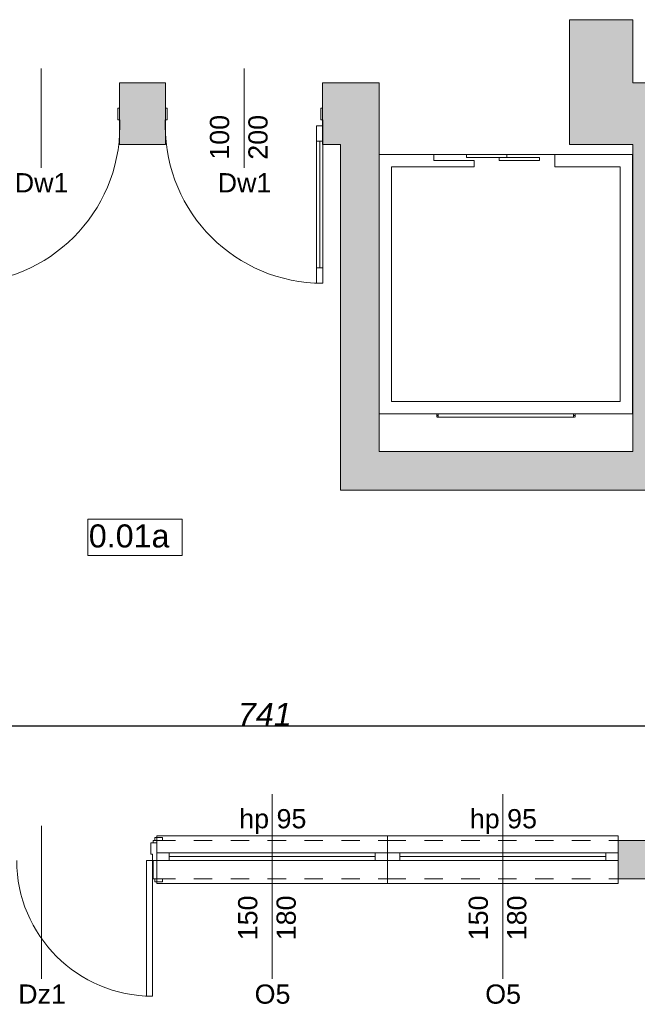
# Model space of a CAD drawing. Header units: millimetres. Extents: x 922208 to 1069538, y -182208 to -99877.
# Tile 244 of 256: x 977619 to 981637, y -118847 to -112439. Entities that reach past the tile are written whole.
import ezdxf

# ---------------------------------------------------------------- set-up
doc = ezdxf.new("R2010")
doc.units = ezdxf.units.MM
doc.header["$MEASUREMENT"] = 0
doc.linetypes.add('HIDDEN', pattern=[20, 10, -10])
doc.linetypes.add('Przerywana', pattern=[240, 120, -120])
for name, color, linetype, lineweight in [('IS_POWRÓT', 5, 'HIDDEN', 30), ('Nowe_0_Nr_pióra__15', 214, 'Continuous', 15), ('Nowe_210-A Pomieszczenia_Nr_pióra__41', 7, 'Continuous', 15), ('Nowe_220-A Ściany_Nr_pióra__19', 255, 'Continuous', 0), ('Nowe_220-A Ściany_Nr_pióra__23', 7, 'Continuous', 15), ('Nowe_220-A Ściany_Nr_pióra__27', 7, 'Continuous', 25), ('Nowe_220-A Ściany_Nr_pióra__3', 7, 'Continuous', 13), ('Nowe_220-A Ściany_Nr_pióra__7', 7, 'Continuous', 13)]:
    doc.layers.add(name, color=color, linetype=linetype, lineweight=lineweight)
doc.layers.add('Nowe_220-A Ściany_Nr_pióra__45', color=7, linetype='Continuous', lineweight=15, true_color=0x40a5ff)
doc.layers.add('Nowe_299-A Wymiary Opisy', color=7, linetype='Continuous')
doc.styles.add('STYL_AUTOMATYCZNY_1', font='arial.ttf')
doc.styles.add('STYL_AUTOMATYCZNY_3', font='ariali.ttf')
doc.dimstyles.new('STYL_AUTOMATYCZNY__1', dxfattribs={"dimtxt": 150, "dimasz": 95, "dimexe": 0.18, "dimexo": 0.0625, "dimgap": 0, "dimtad": 1, "dimtih": 1, "dimtoh": 1, "dimdec": 0, "dimlfac": 0.1, "dimzin": 0, "dimdsep": 46, "dimtxsty": 'STYL_AUTOMATYCZNY_3', "dimblk": 'ARROWHEAD_2', "dimblk1": 'ARROWHEAD_2', "dimblk2": 'ARROWHEAD_2', "dimcen": 0.09, "dimse1": 1, "dimse2": 1, "dimclrd": 7, "dimclre": 7, "dimclrt": 7, "dimadec": 1, "dimazin": 0, "dimtfac": 1, "dimtdec": 4, "dimtmove": 0, "dimatfit": 3, "dimfxl": 1, "dimtolj": 1, "dimtzin": 0, "dimarcsym": 0})

# ---------------------------------------------------------------- blocks, each defined once
blk = doc.blocks.new('ARROWHEAD_2')
at = {"color": 0, "linetype": 'Continuous', "lineweight": 0}
for p, q in [((0, 0), (-1, 0)), ((-0.378, -0.655), (0.378, 0.655))]:
    blk.add_line(p, q, dxfattribs=at)
blk = doc.blocks.new('*D520')
at = {"layer": 'Defpoints', "color": 0, "linetype": 'Continuous', "lineweight": 30, "transparency": 16777216}
for p in [(982916.6, -117035.3), (975511.6, -117472.2), (982916.6, -117780)]:
    blk.add_point(p, dxfattribs=at)
at = {"layer": 'Nowe_299-A Wymiary Opisy', "color": 7, "linetype": 'Continuous', "lineweight": -2, "transparency": 16777216}
blk.add_line((975606.6, -117035.3), (982821.6, -117035.3), dxfattribs=at)
at = {"layer": 'Nowe_299-A Wymiary Opisy', "color": 7, "linetype": 'Continuous', "lineweight": -2, "transparency": 16777216, "xscale": 95, "yscale": 95, "zscale": 95, "rotation": 180}
blk.add_blockref('ARROWHEAD_2', (975511.6, -117035.3), dxfattribs=at)
at = {"layer": 'Nowe_299-A Wymiary Opisy', "color": 7, "linetype": 'Continuous', "lineweight": -2, "transparency": 16777216, "xscale": 95, "yscale": 95, "zscale": 95}
blk.add_blockref('ARROWHEAD_2', (982916.6, -117035.3), dxfattribs=at)
at = {"layer": 'Nowe_299-A Wymiary Opisy', "color": 7, "linetype": 'Continuous', "lineweight": 5, "transparency": 16777216, "insert": (979213.5, -116959.9), "char_height": 150, "attachment_point": 5, "style": 'STYL_AUTOMATYCZNY_3'}
blk.add_mtext('\\A1;741', dxfattribs=at)
blk = doc.blocks.new('parter01')
at = {"layer": 'Nowe_220-A Ściany_Nr_pióra__19', "linetype": 'Continuous', "lineweight": 0}
for points in [[(981196.55073, -112438.74076), (981196.55073, -112850.02068), (981606.55073, -112850.02068), (981606.55073, -112438.74076)], [(978268.29212, -113250.02068), (978568.29212, -113250.02068), (978568.29212, -112850.02067), (978268.29212, -112850.0207)], [(979588.29213, -113250.02068), (979706.55073, -113250.02068), (979706.55073, -112850.02082), (979588.29213, -112850.02067)], [(979706.55073, -113250.02068), (979956.55073, -113250.02068), (979956.55073, -112850.02068)], [(979706.55073, -112850.02068), (979706.55073, -113250.02068), (979956.55073, -112850.02068)], [(981196.55073, -113250.02068), (981971.55291, -113250.02068), (981971.55291, -112850.0207), (981196.55073, -112850.02035)], [(979956.55073, -115250.02068), (979956.55073, -113250.02068), (979706.55073, -113250.02068), (979706.55073, -115250.02068)], [(981606.55073, -113250.02068), (981606.55073, -115250.02068), (981846.55073, -115250.02068), (981846.55073, -113250.02068)], [(979956.55073, -115250.02068), (979706.55073, -115500.02068), (979956.55073, -115500.02068)], [(979706.55073, -115250.02068), (979706.55073, -115500.02068), (979956.55073, -115250.02068)], [(979956.55073, -115500.02068), (982916.55073, -115500.02068), (982916.55073, -115250.02068), (979956.55073, -115250.02068)], [(982916.55073, -117780.0206), (981511.55073, -117780.02068), (981511.55073, -118030.02068), (982916.55073, -118030.02068)]]:
    blk.add_hatch(color=255, dxfattribs=at).paths.add_polyline_path(points)
at = {"layer": 'Nowe_0_Nr_pióra__15', "color": 214, "linetype": 'Continuous', "lineweight": 0}
for p, q in [((980312.2174, -113315.89539), (979957.55073, -113315.89539)), ((979957.55073, -113315.89539), (979957.55073, -115003.89539)), ((980312.2174, -113355.89539), (980312.2174, -113315.89539)), ((980574.88406, -113315.89539), (980312.2174, -113315.89539)), ((980574.88406, -113355.89539), (980312.2174, -113355.89539)), ((980574.88406, -113315.89539), (981100.2174, -113315.89539)), ((980574.88406, -113395.89539), (980574.88406, -113355.89539)), ((981605.55073, -113315.89539), (981100.2174, -113315.89539)), ((981100.2174, -113315.89539), (981100.2174, -113395.89539)), ((981605.55073, -113315.89539), (981605.55073, -115003.89539)), ((980037.55073, -113395.89539), (980574.88406, -113395.89539)), ((980037.55073, -114923.89539), (980037.55073, -113395.89539)), ((981100.2174, -113395.89539), (981525.55073, -113395.89539)), ((981525.55073, -114923.89539), (981525.55073, -113395.89539)), ((980037.55073, -114923.89539), (981525.55073, -114923.89539)), ((981605.55073, -115003.89539), (979957.55073, -115003.89539)), ((980331.55073, -115004.89539), (980331.55073, -115024.89539)), ((980331.55073, -115014.89539), (980338.2174, -115014.89539)), ((981228.2174, -115004.89539), (980334.88406, -115004.89539)), ((981228.2174, -115024.89539), (980334.88406, -115024.89539)), ((980341.55073, -115004.89539), (980341.55073, -115024.89539)), ((981221.55073, -115004.89539), (981221.55073, -115024.89539)), ((981231.55073, -115014.89539), (981224.88406, -115014.89539)), ((981231.55073, -115004.89539), (981231.55073, -115024.89539))]:
    blk.add_line(p, q, dxfattribs=at)
for points in [[(980524.88406, -113315.89539), (980787.55073, -113315.89539), (980787.55073, -113335.89539), (980524.88406, -113335.89539)], [(980737.55073, -113335.89539), (981000.2174, -113335.89539), (981000.2174, -113355.89539), (980737.55073, -113355.89539)]]:
    blk.add_lwpolyline(points, close=True, dxfattribs=at)
at = {"layer": 'Nowe_210-A Pomieszczenia_Nr_pióra__41', "color": 7, "linetype": 'Continuous', "lineweight": 0}
for p, q in [((978061.87551, -115689.26277), (978676.66551, -115689.26277)), ((978061.87551, -115924.97727), (978061.87551, -115689.26277)), ((978676.66551, -115689.26277), (978676.66551, -115924.97727)), ((978676.66551, -115924.97727), (978061.87551, -115924.97727))]:
    blk.add_line(p, q, dxfattribs=at)
at = {"layer": 'Nowe_220-A Ściany_Nr_pióra__23', "color": 7, "linetype": 'Continuous', "lineweight": 0}
for p, q in [((978258.29213, -113015.02068), (978258.29213, -113090.02068)), ((978268.29213, -113015.02068), (978258.29213, -113015.02068)), ((978268.29213, -113130.02068), (978268.29213, -113015.02068)), ((978568.29213, -113130.02068), (978568.29213, -113015.02068)), ((978568.29213, -113015.02068), (978578.29213, -113015.02068)), ((978578.29213, -113015.02068), (978578.29213, -113090.02068)), ((979578.29213, -113090.02068), (979578.29213, -113015.02068)), ((979578.29213, -113015.02068), (979588.29213, -113015.02068)), ((979588.29213, -113015.02068), (979588.29213, -113130.02068)), ((978258.29213, -113090.02068), (978270.29213, -113090.02068)), ((978270.29213, -113090.02068), (978270.29213, -113130.02068)), ((978578.29213, -113090.02068), (978566.29213, -113090.02068)), ((978566.29213, -113090.02068), (978566.29213, -113130.02068)), ((979590.29213, -113090.02068), (979578.29213, -113090.02068)), ((979590.29213, -113130.02068), (979590.29213, -113090.02068)), ((978270.29213, -113130.02068), (978268.29213, -113130.02068)), ((978566.29213, -113130.02068), (978568.29213, -113130.02068)), ((979588.29213, -113130.02068), (979590.29213, -113130.02068)), ((978471.55073, -117870.02068), (978471.55073, -117795.02068)), ((978471.55073, -117795.02068), (978511.55073, -117795.02068)), ((978511.55073, -117795.02068), (978511.55073, -117910.02068)), ((978483.55073, -117870.02068), (978471.55073, -117870.02068)), ((978483.55073, -117910.02068), (978483.55073, -117870.02068)), ((978511.55073, -117860.02068), (978591.55073, -117860.02068)), ((978591.55073, -117860.02068), (978591.55073, -117910.02068)), ((979931.55073, -117910.02068), (979931.55073, -117860.02068)), ((979931.55073, -117860.02068), (980011.55073, -117860.02068)), ((980011.55073, -117860.02068), (980091.55073, -117860.02068)), ((980091.55073, -117860.02068), (980091.55073, -117910.02068)), ((981431.55073, -117910.02068), (981431.55073, -117860.02068)), ((981431.55073, -117860.02068), (981511.55073, -117860.02068)), ((978511.55073, -117910.02068), (978483.55073, -117910.02068)), ((978591.55073, -117910.02068), (978511.55073, -117910.02068)), ((980011.55073, -117910.02068), (979931.55073, -117910.02068)), ((980091.55073, -117910.02068), (980011.55073, -117910.02068)), ((981511.55073, -117910.02068), (981431.55073, -117910.02068))]:
    blk.add_line(p, q, dxfattribs=at)
at = {"layer": 'Nowe_220-A Ściany_Nr_pióra__27', "color": 7, "linetype": 'Continuous', "lineweight": 0}
for p, q in [((978268.29213, -113015.02068), (978268.29213, -112850.02068)), ((978268.29213, -113015.02068), (978268.29213, -112850.02068)), ((978568.29213, -113015.02068), (978568.29213, -112850.02068)), ((978568.29213, -113015.02068), (978568.29213, -112850.02068)), ((979588.29213, -113015.02068), (979588.29213, -112850.02068)), ((979588.29213, -113015.02068), (979588.29213, -112850.02068)), ((978268.29213, -113130.02068), (978268.29213, -113015.02068)), ((978268.29213, -113130.02068), (978268.29213, -113015.02068)), ((978268.29213, -113130.02068), (978268.29213, -113015.02068)), ((978568.29213, -113130.02068), (978568.29213, -113015.02068)), ((978568.29213, -113130.02068), (978568.29213, -113015.02068)), ((978568.29213, -113130.02068), (978568.29213, -113015.02068)), ((979588.29213, -113130.02068), (979588.29213, -113015.02068)), ((979588.29213, -113130.02068), (979588.29213, -113015.02068)), ((979588.29213, -113130.02068), (979588.29213, -113015.02068)), ((978268.29213, -113250.02068), (978268.29213, -113130.02068)), ((978268.29213, -113250.02068), (978268.29213, -113130.02068)), ((978568.29213, -113250.02068), (978568.29213, -113130.02068)), ((978568.29213, -113250.02068), (978568.29213, -113130.02068)), ((979588.29213, -113250.02068), (979588.29213, -113130.02068)), ((979588.29213, -113250.02068), (979588.29213, -113130.02068)), ((978511.55073, -117860.02068), (978511.55073, -117780.02068)), ((978511.55073, -117795.02068), (978511.55073, -117780.02068)), ((978511.55073, -117795.02068), (978511.55073, -117780.02068)), ((978511.55073, -117780.02068), (978548.55073, -117780.02068)), ((978511.55073, -117780.02068), (978548.55073, -117780.02068)), ((980011.55073, -117860.02068), (980011.55073, -117780.02068)), ((980011.55073, -117860.02068), (980011.55073, -117780.02068)), ((981511.55073, -117860.02068), (981511.55073, -117780.02068)), ((981511.55073, -117860.02068), (981511.55073, -117780.02068)), ((978511.55073, -117910.02068), (978511.55073, -117795.02068)), ((978511.55073, -117910.02068), (978511.55073, -117795.02068)), ((978511.55073, -117910.02068), (978511.55073, -117860.02068)), ((978511.55073, -117910.02068), (978511.55073, -117860.02068)), ((980011.55073, -117910.02068), (980011.55073, -117860.02068)), ((980011.55073, -117910.02068), (980011.55073, -117860.02068)), ((980011.55073, -117910.02068), (980011.55073, -117860.02068)), ((980011.55073, -117910.02068), (980011.55073, -117860.02068)), ((981511.55073, -117910.02068), (981511.55073, -117860.02068)), ((981511.55073, -117910.02068), (981511.55073, -117860.02068)), ((981511.55073, -117910.02068), (981511.55073, -117860.02068)), ((978511.55073, -118030.02068), (978511.55073, -117910.02068)), ((978511.55073, -118030.02068), (978511.55073, -117910.02068)), ((978511.55073, -118030.02068), (978511.55073, -117910.02068)), ((978511.55073, -118030.02068), (978511.55073, -117910.02068)), ((980011.55073, -118030.02068), (980011.55073, -117910.02068)), ((980011.55073, -118030.02068), (980011.55073, -117910.02068)), ((981511.55073, -118030.02068), (981511.55073, -117910.02068)), ((981511.55073, -118030.02068), (981511.55073, -117910.02068)), ((978511.55073, -118030.02068), (978548.55073, -118030.02068)), ((978511.55073, -118030.02068), (978548.55073, -118030.02068))]:
    blk.add_line(p, q, dxfattribs=at)
for points in [[(981196.55073, -112438.74076), (981196.55073, -112850.02068)], [(981606.55073, -112438.74076), (981196.55073, -112438.74076)], [(981606.55073, -112850.02068), (981606.55073, -112438.74076)], [(978568.29213, -112850.02068), (978268.29213, -112850.02068)], [(979956.55073, -112850.02068), (979588.29213, -112850.02068)], [(979956.55073, -112850.02068), (979956.55073, -113250.02068)], [(981196.55073, -112850.02068), (981196.55073, -113250.02068)], [(981971.55289, -112850.02068), (981606.55073, -112850.02068)], [(978268.29213, -113250.02068), (978568.29213, -113250.02068)], [(979588.29213, -113250.02068), (979706.55073, -113250.02068)], [(979706.55073, -113250.02068), (979706.55073, -115500.02068)], [(979956.55073, -115250.02068), (979956.55073, -113250.02068)], [(981196.55073, -113250.02068), (981606.55073, -113250.02068)], [(981606.55073, -113250.02068), (981606.55073, -115250.02068)], [(981606.55073, -115250.02068), (979956.55073, -115250.02068)], [(979706.55073, -115500.02068), (979956.55073, -115500.02068)], [(979956.55073, -115500.02068), (982916.55073, -115500.02068)], [(982916.55073, -117780.02068), (981511.55074, -117780.02068)], [(981511.55067, -118030.02068), (982916.55073, -118030.02068)]]:
    blk.add_lwpolyline(points, dxfattribs=at)
at = {"layer": 'Nowe_220-A Ściany_Nr_pióra__3', "color": 7, "linetype": 'Continuous', "lineweight": 0}
for p, q in [((979550.29213, -113130.02068), (979550.29213, -113230.02068)), ((979590.29213, -113130.02068), (979550.29213, -113130.02068)), ((979590.29213, -113230.02068), (979590.29213, -113130.02068)), ((979550.29213, -113230.02068), (979590.29213, -113230.02068)), ((979570.29213, -114054.02068), (979570.29213, -113230.02068)), ((979590.29213, -114054.02068), (979550.29213, -114054.02068)), ((979550.29213, -114054.02068), (979550.29213, -114154.02068)), ((979590.29213, -114154.02068), (979590.29213, -114054.02068)), ((979550.29213, -114154.02068), (979590.29213, -114154.02068)), ((978511.55073, -117780.02068), (978486.55073, -117780.02068)), ((978486.55073, -117780.02068), (978486.55073, -117795.02068)), ((978548.55073, -117761.02068), (978498.55073, -117761.02068)), ((978498.55073, -117761.02068), (978498.55073, -117780.02068)), ((978498.55073, -117780.02068), (978548.55073, -117780.02068)), ((978511.55073, -117780.02068), (978511.55073, -117750.02068)), ((978511.55073, -117750.02068), (980011.55073, -117750.02068)), ((978511.55073, -117795.02068), (978511.55073, -117780.02068)), ((978548.55073, -117780.02068), (978548.55073, -117761.02068)), ((980011.55073, -117750.02068), (980011.55073, -117780.02068)), ((980011.55073, -117780.02068), (980011.55073, -117750.02068)), ((980011.55073, -117750.02068), (981511.55073, -117750.02068)), ((981511.55073, -117750.02068), (981511.55073, -117780.02068)), ((978486.55073, -117795.02068), (978511.55073, -117795.02068)), ((978591.55073, -117860.02068), (979931.55073, -117860.02068)), ((978591.55073, -117885.02068), (979931.55073, -117885.02068)), ((980091.55073, -117860.02068), (981431.55073, -117860.02068)), ((980091.55073, -117885.02068), (981431.55073, -117885.02068)), ((978483.55073, -117910.02068), (978443.55073, -117910.02068)), ((978443.55073, -117910.02068), (978443.55073, -118794.02068)), ((978483.55073, -118794.02068), (978483.55073, -117910.02068)), ((978511.55073, -117910.02068), (978486.55073, -117910.02068)), ((978486.55073, -117910.02068), (978486.55073, -118030.02068)), ((978511.55073, -118030.02068), (978511.55073, -117910.02068)), ((979931.55073, -117910.02068), (978591.55073, -117910.02068)), ((981431.55073, -117910.02068), (980091.55073, -117910.02068)), ((978486.55073, -118030.02068), (978511.55073, -118030.02068)), ((978548.55073, -118030.02068), (978498.55073, -118030.02068)), ((978498.55073, -118030.02068), (978498.55073, -118049.02068)), ((978511.55073, -118030.02068), (978511.55073, -118060.02068)), ((978548.55073, -118049.02068), (978548.55073, -118030.02068)), ((980011.55073, -118060.02068), (980011.55073, -118030.02068)), ((980011.55073, -118030.02068), (980011.55073, -118060.02068)), ((981511.55073, -118060.02068), (981511.55073, -118030.02068)), ((978498.55073, -118049.02068), (978548.55073, -118049.02068)), ((978511.55073, -118060.02068), (980011.55073, -118060.02068)), ((980011.55073, -118060.02068), (981511.55073, -118060.02068)), ((978443.55073, -118794.02068), (978483.55073, -118794.02068))]:
    blk.add_line(p, q, dxfattribs=at)
at = {"layer": 'Nowe_220-A Ściany_Nr_pióra__3', "color": 7, "linetype": 'Przerywana', "lineweight": 0}
for p, q in [((978511.55073, -117780.02068), (980011.55073, -117780.02068)), ((980011.55073, -117780.02068), (981511.55073, -117780.02068)), ((978511.55073, -118030.02068), (980011.55073, -118030.02068)), ((980011.55073, -118030.02068), (981511.55073, -118030.02068))]:
    blk.add_line(p, q, dxfattribs=at)
at = {"layer": 'Nowe_220-A Ściany_Nr_pióra__3', "color": 7, "linetype": 'Continuous', "lineweight": 0}
for points in [[(979570.29213, -114054.02068), (979570.29213, -113230.02068), (979550.29213, -113230.02068), (979550.29213, -114054.02068)], [(979590.29213, -114054.02068), (979590.29213, -113230.02068), (979570.29213, -113230.02068), (979570.29213, -114054.02068)]]:
    blk.add_lwpolyline(points, close=True, dxfattribs=at)
for centre, radius, start, end in [((977246.29213, -113130.02068), 1024, 270, 0), ((979590.29213, -113130.02068), 1024, 180, 270), ((978483.55073, -117910.02068), 884, 180, 270)]:
    blk.add_arc(centre, radius, start, end, dxfattribs=at)
at = {"layer": 'Nowe_220-A Ściany_Nr_pióra__45', "color": 161, "linetype": 'Continuous', "lineweight": 0, "true_color": 0x40a5ff}
for p, q in [((977758.29213, -113401.8064), (977758.29213, -112755.42011)), ((979078.29213, -113401.8064), (979078.29213, -112755.42011)), ((979261.55073, -118681.8064), (979261.55073, -117480.02068)), ((980761.55073, -118681.8064), (980761.55073, -117480.02068)), ((977761.55073, -118681.8064), (977761.55073, -117685.42011))]:
    blk.add_line(p, q, dxfattribs=at)
at = {"layer": 'Nowe_210-A Pomieszczenia_Nr_pióra__41', "color": 7, "linetype": 'Continuous', "lineweight": 0, "insert": (978369.27051, -115723.54848), "char_height": 150, "attachment_point": 2, "style": 'STYL_AUTOMATYCZNY_1'}
blk.add_mtext('\\A1;{\\pqc;\\pt0,25;\\fArial|b0|i0|c238|p0;\\W1.000000;0.01a\\fArial|b0|i0|c238|p0;\\W1.000000;\\A1{\\H.66x;\\S^  ;}\\fArial|b0|i0|c238|p0;\\W1.000000;\\fArial|b0|i0|c238|p0;\\W1.000000;\\A1{\\H.66x;\\S^  ;}}', dxfattribs=at)
at = {"layer": 'Nowe_220-A Ściany_Nr_pióra__7', "color": 7, "linetype": 'Continuous', "lineweight": 0, "char_height": 125, "attachment_point": 7, "rotation": 90, "style": 'STYL_AUTOMATYCZNY_1'}
for s, insert in [('\\A1;{\\pql;\\pt0;\\fArial|b0|i0|c238|p0;\\W1.000000;100\\fArial|b0|i0|c238|p0;\\W1.000000;\\A1{\\H.66x;\\S^  ;}\\fArial|b0|i0|c238|p0;\\W1.000000;\\fArial|b0|i0|c238|p0;\\W1.000000;}', (979017.88434, -113350.02068)), ('\\A1;{\\pql;\\pt0;\\fArial|b0|i0|c238|p0;\\W1.000000;200\\fArial|b0|i0|c238|p0;\\W1.000000;\\A1{\\H.66x;\\S^  ;}\\fArial|b0|i0|c238|p0;\\W1.000000;\\fArial|b0|i0|c238|p0;\\W1.000000;}', (979267.88434, -113350.02068)), ('\\A1;{\\pql;\\pt0;\\fArial|b0|i0|c238|p0;\\W1.000000;150\\fArial|b0|i0|c238|p0;\\W1.000000;\\A1{\\H.66x;\\S^  ;}\\fArial|b0|i0|c238|p0;\\W1.000000;\\fArial|b0|i0|c238|p0;\\W1.000000;}', (979201.14293, -118430.02068)), ('\\A1;{\\pql;\\pt0;\\fArial|b0|i0|c238|p0;\\W1.000000;180\\fArial|b0|i0|c238|p0;\\W1.000000;\\A1{\\H.66x;\\S^  ;}\\fArial|b0|i0|c238|p0;\\W1.000000;\\fArial|b0|i0|c238|p0;\\W1.000000;}', (979451.14293, -118430.02068)), ('\\A1;{\\pql;\\pt0;\\fArial|b0|i0|c238|p0;\\W1.000000;150\\fArial|b0|i0|c238|p0;\\W1.000000;\\A1{\\H.66x;\\S^  ;}\\fArial|b0|i0|c238|p0;\\W1.000000;\\fArial|b0|i0|c238|p0;\\W1.000000;}', (980701.14293, -118430.02068)), ('\\A1;{\\pql;\\pt0;\\fArial|b0|i0|c238|p0;\\W1.000000;180\\fArial|b0|i0|c238|p0;\\W1.000000;\\A1{\\H.66x;\\S^  ;}\\fArial|b0|i0|c238|p0;\\W1.000000;\\fArial|b0|i0|c238|p0;\\W1.000000;}', (980951.14293, -118430.02068))]:
    blk.add_mtext(s, dxfattribs=dict(at, insert=insert))
at = {"layer": 'Nowe_220-A Ściany_Nr_pióra__7', "color": 7, "linetype": 'Continuous', "lineweight": 0, "char_height": 125, "attachment_point": 7, "style": 'STYL_AUTOMATYCZNY_1'}
for s, insert in [('\\A1;{\\pql;\\pt0;\\fArial|b0|i0|c238|p0;\\W1.000000;Dw1\\fArial|b0|i0|c238|p0;\\W1.000000;\\fArial|b0|i0|c238|p0;\\W1.000000;\\fArial|b0|i0|c238|p0;\\W1.000000;}', (977586.82163, -113562.52025)), ('\\A1;{\\pql;\\pt0;\\fArial|b0|i0|c238|p0;\\W1.000000;Dw1\\fArial|b0|i0|c238|p0;\\W1.000000;\\fArial|b0|i0|c238|p0;\\W1.000000;\\fArial|b0|i0|c238|p0;\\W1.000000;}', (978906.82163, -113562.52025)), ('\\A1;{\\pql;\\pt0;\\fArial|b0|i0|c238|p0;\\W1.000000;hp 95\\fArial|b0|i0|c238|p0;\\W1.000000;\\A1{\\H.66x;\\S^  ;}\\fArial|b0|i0|c238|p0;\\W1.000000;\\fArial|b0|i0|c238|p0;\\W1.000000;}', (979047.05573, -117739.08834)), ('\\A1;{\\pql;\\pt0;\\fArial|b0|i0|c238|p0;\\W1.000000;hp 95\\fArial|b0|i0|c238|p0;\\W1.000000;\\A1{\\H.66x;\\S^  ;}\\fArial|b0|i0|c238|p0;\\W1.000000;\\fArial|b0|i0|c238|p0;\\W1.000000;}', (980547.05573, -117739.08834)), ('\\A1;{\\pql;\\pt0;\\fArial|b0|i0|c238|p0;\\W1.000000;Dz1\\fArial|b0|i0|c238|p0;\\W1.000000;\\fArial|b0|i0|c238|p0;\\W1.000000;\\fArial|b0|i0|c238|p0;\\W1.000000;}', (977609.12323, -118842.52025)), ('\\A1;{\\pql;\\pt0;\\fArial|b0|i0|c238|p0;\\W1.000000;O5\\fArial|b0|i0|c238|p0;\\W1.000000;\\fArial|b0|i0|c238|p0;\\W1.000000;\\fArial|b0|i0|c238|p0;\\W1.000000;}', (979147.20898, -118844.61289)), ('\\A1;{\\pql;\\pt0;\\fArial|b0|i0|c238|p0;\\W1.000000;O5\\fArial|b0|i0|c238|p0;\\W1.000000;\\fArial|b0|i0|c238|p0;\\W1.000000;\\fArial|b0|i0|c238|p0;\\W1.000000;}', (980647.20898, -118844.61289))]:
    blk.add_mtext(s, dxfattribs=dict(at, insert=insert))
at = {"layer": 'Nowe_299-A Wymiary Opisy', "color": 7, "linetype": 'Continuous', "lineweight": 0}
dim = blk.add_linear_dim(base=(982916.5507307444, -117035.2518376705), p1=(975511.5507307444, -117472.1971089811), p2=(982916.5507307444, -117780.0206845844), dimstyle='STYL_AUTOMATYCZNY__1', dxfattribs=at)
dim.commit()
dim.dimension.update_dxf_attribs({"geometry": '*D520', "text_midpoint": (979213.5427148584, -117035.2518376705), "dimtype": 128})

msp = doc.modelspace()

# ---------------------------------------------------------------- block references
at = {"layer": 'IS_POWRÓT', "color": 27, "linetype": 'ByBlock', "lineweight": 30}
msp.add_blockref('parter01', (0, 0), dxfattribs=at)

doc.saveas('drawing.dxf')
